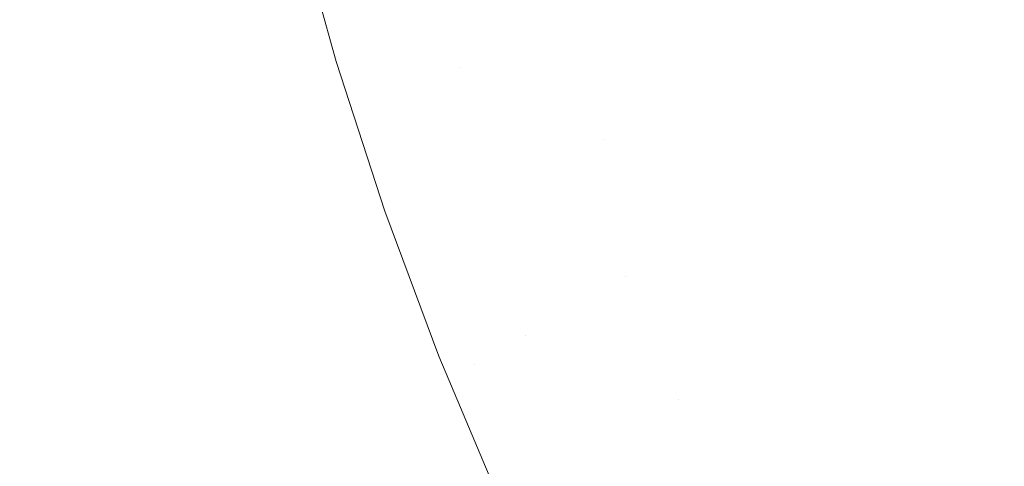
# Model space of a CAD drawing. Header units: centimetres. Extents: x -21.6 to 22.7, y 3.4 to 5.2.
# Tile 101 of 256: x -6.806 to -6.7163, y 3.7609 to 3.8016. Entities that reach past the tile are written whole.
import ezdxf

# ---------------------------------------------------------------- set-up
doc = ezdxf.new("R2010")
doc.units = ezdxf.units.CM
doc.header["$LTSCALE"] = 2.54
doc.layers.add('Lucido design-1', color=7, linetype='Continuous')

# ---------------------------------------------------------------- blocks, each defined once
blk = doc.blocks.new('Gruppo-4-1')
at = {"color": 7, "linetype": 'Continuous', "lineweight": 9}
blk.add_3dface([(-21.503423, 5.100212, -1872.215514), (-21.503423, 3.500212, -1872.215514), (22.630348, 3.500212, -1872.215514), (22.630348, 5.100212, -1872.215514)], dxfattribs=at)
for points, invisible_edges in [([(-21.503423, 3.500212, -1873.015514), (-21.503423, 5.100212, -1873.015514), (-6.792166, 5.100212, -1873.015514), (-6.792166, 3.900212, -1873.015514)], 8), ([(-6.792166, 3.900212, -1873.015514), (-6.791888, 3.886063, -1873.015514), (-21.503423, 3.500212, -1873.015514)], 10), ([(-6.791888, 3.886063, -1873.015514), (-6.79097, 3.870862, -1873.015514), (-21.503423, 3.500212, -1873.015514)], 10), ([(-21.503423, 3.500212, -1873.015514), (-6.79097, 3.870862, -1873.015514), (-6.789891, 3.860396, -1873.015514)], 9), ([(-6.789891, 3.860396, -1873.015514), (-6.789415, 3.855769, -1873.015514), (-21.503423, 3.500212, -1873.015514)], 10), ([(-6.789415, 3.855769, -1873.015514), (-6.787237, 3.840858, -1873.015514), (-21.503423, 3.500212, -1873.015514)], 10), ([(-21.503423, 3.500212, -1873.015514), (-6.787237, 3.840858, -1873.015514), (-6.784456, 3.826187, -1873.015514)], 9), ([(-21.503423, 3.500212, -1873.015514), (-6.784456, 3.826187, -1873.015514), (-6.781095, 3.811811, -1873.015514)], 9), ([(-6.758856, 3.800526, -1873.01315), (-6.764944, 3.822265, -1873.01315), (-6.762552, 3.823104, -1873.012437), (-6.756529, 3.801599, -1873.012437)], 15), ([(-6.761207, 3.799441, -1873.013772), (-6.767362, 3.821416, -1873.013772), (-6.764944, 3.822265, -1873.01315), (-6.758856, 3.800526, -1873.01315)], 15), ([(-6.763579, 3.798346, -1873.014301), (-6.769801, 3.82056, -1873.014301), (-6.767362, 3.821416, -1873.013772), (-6.761207, 3.799441, -1873.013772)], 15), ([(-6.765969, 3.797244, -1873.014736), (-6.772257, 3.819698, -1873.014736), (-6.769801, 3.82056, -1873.014301), (-6.763579, 3.798346, -1873.014301)], 15), ([(-6.774728, 3.818831, -1873.015076), (-6.772257, 3.819698, -1873.014736), (-6.765969, 3.797244, -1873.014736)], 11), ([(-6.759963, 3.77285, -1873.015076), (-6.762287, 3.771487, -1873.015319), (-6.77721, 3.81796, -1873.015319), (-6.774728, 3.818831, -1873.015076)], 15), ([(-6.759963, 3.77285, -1873.015076), (-6.774728, 3.818831, -1873.015076), (-6.765969, 3.797244, -1873.014736)], 11), ([(-6.779699, 3.817087, -1873.015465), (-6.77721, 3.81796, -1873.015319), (-6.762287, 3.771487, -1873.015319), (-6.764617, 3.77012, -1873.015465)], 15), ([(-6.777181, 3.797779, -1873.015514), (-6.781095, 3.811811, -1873.015514), (-6.779699, 3.817087, -1873.015465)], 10), ([(-6.779699, 3.817087, -1873.015465), (-6.764617, 3.77012, -1873.015465), (-6.772745, 3.784136, -1873.015514), (-6.777181, 3.797779, -1873.015514)], 11), ([(-6.729965, 3.802541, -1872.999315), (-6.731825, 3.80157, -1873.000853), (-6.735179, 3.811451, -1873.000853), (-6.733287, 3.812324, -1872.999315)], 15), ([(-21.503423, 3.500212, -1873.015514), (-6.781095, 3.811811, -1873.015514), (-6.777181, 3.797779, -1873.015514)], 9), ([(-6.737122, 3.810555, -1873.002333), (-6.735179, 3.811451, -1873.000853), (-6.731825, 3.80157, -1873.000853), (-6.733734, 3.800574, -1873.002333)], 15), ([(-6.733734, 3.800574, -1873.002333), (-6.735689, 3.799554, -1873.003749), (-6.739112, 3.809636, -1873.003749), (-6.737122, 3.810555, -1873.002333)], 15), ([(-6.737691, 3.798509, -1873.0051), (-6.741149, 3.808696, -1873.0051), (-6.739112, 3.809636, -1873.003749), (-6.735689, 3.799554, -1873.003749)], 15), ([(-6.713439, 3.800138, -1872.985296), (-6.714849, 3.799312, -1872.987182), (-6.718395, 3.80858, -1872.987182), (-6.716956, 3.80933, -1872.985296)], 15), ([(-6.716956, 3.80933, -1872.985296), (-6.715572, 3.810053, -1872.983383), (-6.712083, 3.800934, -1872.983383), (-6.713439, 3.800138, -1872.985296)], 15), ([(-6.739736, 3.797442, -1873.006381), (-6.74323, 3.807736, -1873.006381), (-6.741149, 3.808696, -1873.0051), (-6.737691, 3.798509, -1873.0051)], 15), ([(-6.719888, 3.8078, -1872.989037), (-6.718395, 3.80858, -1872.987182), (-6.714849, 3.799312, -1872.987182), (-6.716312, 3.798454, -1872.989037)], 15), ([(-6.741823, 3.796353, -1873.007589), (-6.745354, 3.806756, -1873.007589), (-6.74323, 3.807736, -1873.006381), (-6.739736, 3.797442, -1873.006381)], 15), ([(-6.716312, 3.798454, -1872.989037), (-6.717827, 3.797565, -1872.990856), (-6.721435, 3.806993, -1872.990856), (-6.719888, 3.8078, -1872.989037)], 15), ([(-6.743949, 3.795243, -1873.008722), (-6.747518, 3.805757, -1873.008722), (-6.745354, 3.806756, -1873.007589), (-6.741823, 3.796353, -1873.007589)], 15), ([(-6.723036, 3.806158, -1872.992638), (-6.721435, 3.806993, -1872.990856), (-6.717827, 3.797565, -1872.990856), (-6.719396, 3.796645, -1872.992638)], 15), ([(-6.746113, 3.794113, -1873.009775), (-6.749721, 3.804741, -1873.009775), (-6.747518, 3.805757, -1873.008722), (-6.743949, 3.795243, -1873.008722)], 15), ([(-6.719396, 3.796645, -1872.992638), (-6.721016, 3.795694, -1872.994379), (-6.72469, 3.805294, -1872.994379), (-6.723036, 3.806158, -1872.992638)], 15), ([(-6.748312, 3.792966, -1873.010748), (-6.751958, 3.803709, -1873.010748), (-6.749721, 3.804741, -1873.009775), (-6.746113, 3.794113, -1873.009775)], 15), ([(-6.726397, 3.804403, -1872.996074), (-6.72469, 3.805294, -1872.994379), (-6.721016, 3.795694, -1872.994379), (-6.722689, 3.794713, -1872.996074)], 15), ([(-6.722689, 3.794713, -1872.996074), (-6.724412, 3.793702, -1872.99772), (-6.728155, 3.803486, -1872.99772), (-6.726397, 3.804403, -1872.996074)], 15), ([(-6.750542, 3.791802, -1873.011636), (-6.754229, 3.802661, -1873.011636), (-6.751958, 3.803709, -1873.010748), (-6.748312, 3.792966, -1873.010748)], 15), ([(-6.729965, 3.802541, -1872.999315), (-6.728155, 3.803486, -1872.99772), (-6.724412, 3.793702, -1872.99772), (-6.726185, 3.792662, -1872.999315)], 15), ([(-6.752803, 3.790622, -1873.012437), (-6.756529, 3.801599, -1873.012437), (-6.754229, 3.802661, -1873.011636), (-6.750542, 3.791802, -1873.011636)], 15), ([(-6.726185, 3.792662, -1872.999315), (-6.728008, 3.791593, -1873.000853), (-6.731825, 3.80157, -1873.000853), (-6.729965, 3.802541, -1872.999315)], 15), ([(-6.758856, 3.800526, -1873.01315), (-6.756529, 3.801599, -1873.012437), (-6.752803, 3.790622, -1873.012437)], 11), ([(-6.733734, 3.800574, -1873.002333), (-6.731825, 3.80157, -1873.000853), (-6.728008, 3.791593, -1873.000853), (-6.729878, 3.790497, -1873.002333)], 15), ([(-6.758856, 3.800526, -1873.01315), (-6.750802, 3.778224, -1873.01315), (-6.753065, 3.776896, -1873.013772), (-6.761207, 3.799441, -1873.013772)], 15), ([(-6.750802, 3.778224, -1873.01315), (-6.758856, 3.800526, -1873.01315), (-6.752803, 3.790622, -1873.012437)], 11), ([(-6.729878, 3.790497, -1873.002333), (-6.731794, 3.789373, -1873.003749), (-6.735689, 3.799554, -1873.003749), (-6.733734, 3.800574, -1873.002333)], 15), ([(-6.761207, 3.799441, -1873.013772), (-6.753065, 3.776896, -1873.013772), (-6.755349, 3.775557, -1873.014301), (-6.763579, 3.798346, -1873.014301)], 15), ([(-6.735689, 3.799554, -1873.003749), (-6.731794, 3.789373, -1873.003749), (-6.733755, 3.788222, -1873.0051), (-6.737691, 3.798509, -1873.0051)], 15), ([(-6.716312, 3.798454, -1872.989037), (-6.714849, 3.799312, -1872.987182), (-6.710849, 3.789987, -1872.987182), (-6.712278, 3.789049, -1872.989037)], 15), ([(-6.737691, 3.798509, -1873.0051), (-6.733755, 3.788222, -1873.0051), (-6.735759, 3.787047, -1873.006381), (-6.739736, 3.797442, -1873.006381)], 15), ([(-6.712278, 3.789049, -1872.989037), (-6.713759, 3.788078, -1872.990856), (-6.717827, 3.797565, -1872.990856), (-6.716312, 3.798454, -1872.989037)], 15), ([(-21.503423, 3.500212, -1873.015514), (-6.777181, 3.797779, -1873.015514), (-6.772745, 3.784136, -1873.015514)], 9), ([(-6.763579, 3.798346, -1873.014301), (-6.755349, 3.775557, -1873.014301), (-6.757649, 3.774208, -1873.014736), (-6.765969, 3.797244, -1873.014736)], 15), ([(-6.719396, 3.796645, -1872.992638), (-6.717827, 3.797565, -1872.990856), (-6.713759, 3.788078, -1872.990856), (-6.715291, 3.787073, -1872.992638)], 15), ([(-6.765969, 3.797244, -1873.014736), (-6.757649, 3.774208, -1873.014736), (-6.759963, 3.77285, -1873.015076)], 11), ([(-6.739736, 3.797442, -1873.006381), (-6.735759, 3.787047, -1873.006381), (-6.737803, 3.785848, -1873.007589), (-6.741823, 3.796353, -1873.007589)], 15), ([(-6.715291, 3.787073, -1872.992638), (-6.716874, 3.786035, -1872.994379), (-6.721016, 3.795694, -1872.994379), (-6.719396, 3.796645, -1872.992638)], 15), ([(-6.741823, 3.796353, -1873.007589), (-6.737803, 3.785848, -1873.007589), (-6.739887, 3.784626, -1873.008722), (-6.743949, 3.795243, -1873.008722)], 15), ([(-6.743949, 3.795243, -1873.008722), (-6.739887, 3.784626, -1873.008722), (-6.742007, 3.783382, -1873.009775), (-6.746113, 3.794113, -1873.009775)], 15), ([(-6.722689, 3.794713, -1872.996074), (-6.721016, 3.795694, -1872.994379), (-6.716874, 3.786035, -1872.994379), (-6.718507, 3.784963, -1872.996074)], 15), ([(-6.746113, 3.794113, -1873.009775), (-6.742007, 3.783382, -1873.009775), (-6.744161, 3.782119, -1873.010748), (-6.748312, 3.792966, -1873.010748)], 15), ([(-6.718507, 3.784963, -1872.996074), (-6.72019, 3.783859, -1872.99772), (-6.724412, 3.793702, -1872.99772), (-6.722689, 3.794713, -1872.996074)], 15), ([(-6.726185, 3.792662, -1872.999315), (-6.724412, 3.793702, -1872.99772), (-6.72019, 3.783859, -1872.99772), (-6.721922, 3.782723, -1872.999315)], 15), ([(-6.748312, 3.792966, -1873.010748), (-6.744161, 3.782119, -1873.010748), (-6.746347, 3.780837, -1873.011636), (-6.750542, 3.791802, -1873.011636)], 15), ([(-6.721922, 3.782723, -1872.999315), (-6.723702, 3.781555, -1873.000853), (-6.728008, 3.791593, -1873.000853), (-6.726185, 3.792662, -1872.999315)], 15), ([(-6.750542, 3.791802, -1873.011636), (-6.746347, 3.780837, -1873.011636), (-6.748561, 3.779538, -1873.012437), (-6.752803, 3.790622, -1873.012437)], 15), ([(-6.729878, 3.790497, -1873.002333), (-6.728008, 3.791593, -1873.000853), (-6.723702, 3.781555, -1873.000853), (-6.725529, 3.780357, -1873.002333)], 15), ([(-6.752803, 3.790622, -1873.012437), (-6.748561, 3.779538, -1873.012437), (-6.750802, 3.778224, -1873.01315)], 11), ([(-6.725529, 3.780357, -1873.002333), (-6.727401, 3.779129, -1873.003749), (-6.731794, 3.789373, -1873.003749), (-6.729878, 3.790497, -1873.002333)], 15), ([(-6.733755, 3.788222, -1873.0051), (-6.731794, 3.789373, -1873.003749), (-6.727401, 3.779129, -1873.003749), (-6.729316, 3.777873, -1873.0051)], 15), ([(-6.729316, 3.777873, -1873.0051), (-6.731273, 3.776589, -1873.006381), (-6.735759, 3.787047, -1873.006381), (-6.733755, 3.788222, -1873.0051)], 15), ([(-6.737803, 3.785848, -1873.007589), (-6.735759, 3.787047, -1873.006381), (-6.731273, 3.776589, -1873.006381), (-6.73327, 3.775279, -1873.007589)], 15), ([(-6.710698, 3.77748, -1872.992638), (-6.712239, 3.776354, -1872.994379), (-6.716874, 3.786035, -1872.994379), (-6.715291, 3.787073, -1872.992638)], 15), ([(-6.718507, 3.784963, -1872.996074), (-6.716874, 3.786035, -1872.994379), (-6.712239, 3.776354, -1872.994379), (-6.713829, 3.775191, -1872.996074)], 15), ([(-6.73327, 3.775279, -1873.007589), (-6.735305, 3.773943, -1873.008722), (-6.739887, 3.784626, -1873.008722), (-6.737803, 3.785848, -1873.007589)], 15), ([(-6.713829, 3.775191, -1872.996074), (-6.715467, 3.773994, -1872.99772), (-6.72019, 3.783859, -1872.99772), (-6.718507, 3.784963, -1872.996074)], 15), ([(-21.503423, 3.500212, -1873.015514), (-6.772745, 3.784136, -1873.015514), (-6.767821, 3.77092, -1873.015514)], 9), ([(-6.764617, 3.77012, -1873.015465), (-6.767821, 3.77092, -1873.015514), (-6.772745, 3.784136, -1873.015514)], 9), ([(-6.737376, 3.772585, -1873.009775), (-6.742007, 3.783382, -1873.009775), (-6.739887, 3.784626, -1873.008722), (-6.735305, 3.773943, -1873.008722)], 15), ([(-6.73948, 3.771205, -1873.010748), (-6.744161, 3.782119, -1873.010748), (-6.742007, 3.783382, -1873.009775), (-6.737376, 3.772585, -1873.009775)], 15), ([(-6.721922, 3.782723, -1872.999315), (-6.72019, 3.783859, -1872.99772), (-6.715467, 3.773994, -1872.99772), (-6.717153, 3.772761, -1872.999315)], 15), ([(-6.717153, 3.772761, -1872.999315), (-6.718886, 3.771494, -1873.000853), (-6.723702, 3.781555, -1873.000853), (-6.721922, 3.782723, -1872.999315)], 15), ([(-6.741615, 3.769804, -1873.011636), (-6.746347, 3.780837, -1873.011636), (-6.744161, 3.782119, -1873.010748), (-6.73948, 3.771205, -1873.010748)], 15), ([(-6.725529, 3.780357, -1873.002333), (-6.723702, 3.781555, -1873.000853), (-6.718886, 3.771494, -1873.000853), (-6.720664, 3.770195, -1873.002333)], 15), ([(-6.743778, 3.768385, -1873.012437), (-6.748561, 3.779538, -1873.012437), (-6.746347, 3.780837, -1873.011636), (-6.741615, 3.769804, -1873.011636)], 15), ([(-6.720664, 3.770195, -1873.002333), (-6.722486, 3.768863, -1873.003749), (-6.727401, 3.779129, -1873.003749), (-6.725529, 3.780357, -1873.002333)], 15), ([(-6.745967, 3.76695, -1873.01315), (-6.750802, 3.778224, -1873.01315), (-6.748561, 3.779538, -1873.012437), (-6.743778, 3.768385, -1873.012437)], 15), ([(-6.729316, 3.777873, -1873.0051), (-6.727401, 3.779129, -1873.003749), (-6.722486, 3.768863, -1873.003749), (-6.72435, 3.7675, -1873.0051)], 15), ([(-6.753065, 3.776896, -1873.013772), (-6.750802, 3.778224, -1873.01315), (-6.745967, 3.76695, -1873.01315)], 11), ([(-6.72435, 3.7675, -1873.0051), (-6.726255, 3.766107, -1873.006381), (-6.731273, 3.776589, -1873.006381), (-6.729316, 3.777873, -1873.0051)], 15), ([(-6.755349, 3.775557, -1873.014301), (-6.753065, 3.776896, -1873.013772), (-6.742709, 3.754077, -1873.013772), (-6.74488, 3.75249, -1873.014301)], 15), ([(-6.742709, 3.754077, -1873.013772), (-6.753065, 3.776896, -1873.013772), (-6.745967, 3.76695, -1873.01315)], 11), ([(-6.73327, 3.775279, -1873.007589), (-6.731273, 3.776589, -1873.006381), (-6.726255, 3.766107, -1873.006381), (-6.728199, 3.764686, -1873.007589)], 15), ([(-6.74488, 3.75249, -1873.014301), (-6.747067, 3.750891, -1873.014736), (-6.757649, 3.774208, -1873.014736), (-6.755349, 3.775557, -1873.014301)], 15), ([(-6.728199, 3.764686, -1873.007589), (-6.73018, 3.763238, -1873.008722), (-6.735305, 3.773943, -1873.008722), (-6.73327, 3.775279, -1873.007589)], 15), ([(-6.759963, 3.77285, -1873.015076), (-6.757649, 3.774208, -1873.014736), (-6.747067, 3.750891, -1873.014736), (-6.749267, 3.749283, -1873.015076)], 15), ([(-6.735305, 3.773943, -1873.008722), (-6.73018, 3.763238, -1873.008722), (-6.732195, 3.761764, -1873.009775), (-6.737376, 3.772585, -1873.009775)], 15), ([(-6.717153, 3.772761, -1872.999315), (-6.715467, 3.773994, -1872.99772), (-6.710222, 3.76415, -1872.99772), (-6.711857, 3.762821, -1872.999315)], 15), ([(-6.749267, 3.749283, -1873.015076), (-6.751476, 3.747668, -1873.015319), (-6.762287, 3.771487, -1873.015319), (-6.759963, 3.77285, -1873.015076)], 15), ([(-6.737376, 3.772585, -1873.009775), (-6.732195, 3.761764, -1873.009775), (-6.734243, 3.760267, -1873.010748), (-6.73948, 3.771205, -1873.010748)], 15), ([(-6.711857, 3.762821, -1872.999315), (-6.713537, 3.761456, -1873.000853), (-6.718886, 3.771494, -1873.000853), (-6.717153, 3.772761, -1872.999315)], 15), ([(-21.503423, 3.500212, -1873.015514), (-6.767821, 3.77092, -1873.015514), (-6.766914, 3.768767, -1873.015514)], 9), ([(-6.764617, 3.77012, -1873.015465), (-6.766914, 3.768767, -1873.015514), (-6.767821, 3.77092, -1873.015514)], 9), ([(-6.764617, 3.77012, -1873.015465), (-6.762287, 3.771487, -1873.015319), (-6.751476, 3.747668, -1873.015319), (-6.753692, 3.746048, -1873.015465)], 15), ([(-6.73948, 3.771205, -1873.010748), (-6.734243, 3.760267, -1873.010748), (-6.736322, 3.758747, -1873.011636), (-6.741615, 3.769804, -1873.011636)], 15), ([(-6.720664, 3.770195, -1873.002333), (-6.718886, 3.771494, -1873.000853), (-6.713537, 3.761456, -1873.000853), (-6.715261, 3.760055, -1873.002333)], 15), ([(-6.762444, 3.758164, -1873.015514), (-6.766914, 3.768767, -1873.015514), (-6.764617, 3.77012, -1873.015465)], 10), ([(-6.764617, 3.77012, -1873.015465), (-6.753692, 3.746048, -1873.015465), (-6.756649, 3.745896, -1873.015514), (-6.762444, 3.758164, -1873.015514)], 11), ([(-6.741615, 3.769804, -1873.011636), (-6.736322, 3.758747, -1873.011636), (-6.738427, 3.757208, -1873.012437), (-6.743778, 3.768385, -1873.012437)], 15), ([(-6.715261, 3.760055, -1873.002333), (-6.717027, 3.758619, -1873.003749), (-6.722486, 3.768863, -1873.003749), (-6.720664, 3.770195, -1873.002333)], 15), ([(-6.72435, 3.7675, -1873.0051), (-6.722486, 3.768863, -1873.003749), (-6.717027, 3.758619, -1873.003749), (-6.718835, 3.75715, -1873.0051)], 15), ([(-6.766914, 3.768767, -1873.015514), (-6.762444, 3.758164, -1873.015514), (-21.503423, 3.500212, -1873.015514)], 10), ([(-6.743778, 3.768385, -1873.012437), (-6.738427, 3.757208, -1873.012437), (-6.740557, 3.755651, -1873.01315), (-6.745967, 3.76695, -1873.01315)], 15), ([(-6.718835, 3.75715, -1873.0051), (-6.720682, 3.755648, -1873.006381), (-6.726255, 3.766107, -1873.006381), (-6.72435, 3.7675, -1873.0051)], 15), ([(-6.745967, 3.76695, -1873.01315), (-6.740557, 3.755651, -1873.01315), (-6.742709, 3.754077, -1873.013772)], 11), ([(-6.728199, 3.764686, -1873.007589), (-6.726255, 3.766107, -1873.006381), (-6.720682, 3.755648, -1873.006381), (-6.722567, 3.754116, -1873.007589)], 15), ([(-6.722567, 3.754116, -1873.007589), (-6.724488, 3.752555, -1873.008722), (-6.73018, 3.763238, -1873.008722), (-6.728199, 3.764686, -1873.007589)], 15), ([(-6.726442, 3.750967, -1873.009775), (-6.732195, 3.761764, -1873.009775), (-6.73018, 3.763238, -1873.008722), (-6.724488, 3.752555, -1873.008722)], 15), ([(-6.728428, 3.749352, -1873.010748), (-6.734243, 3.760267, -1873.010748), (-6.732195, 3.761764, -1873.009775), (-6.726442, 3.750967, -1873.009775)], 15)]:
    blk.add_3dface(points, dxfattribs=dict(at, invisible_edges=invisible_edges))
blk = doc.blocks.new('Gruppo-5-1')
at = {"color": 7}
blk.add_blockref('Gruppo-4-1', (0, 0), dxfattribs=at)

msp = doc.modelspace()

# ---------------------------------------------------------------- block references
at = {"layer": 'Lucido design-1', "color": 7}
msp.add_blockref('Gruppo-5-1', (0, 0), dxfattribs=at)

doc.saveas('drawing.dxf')
